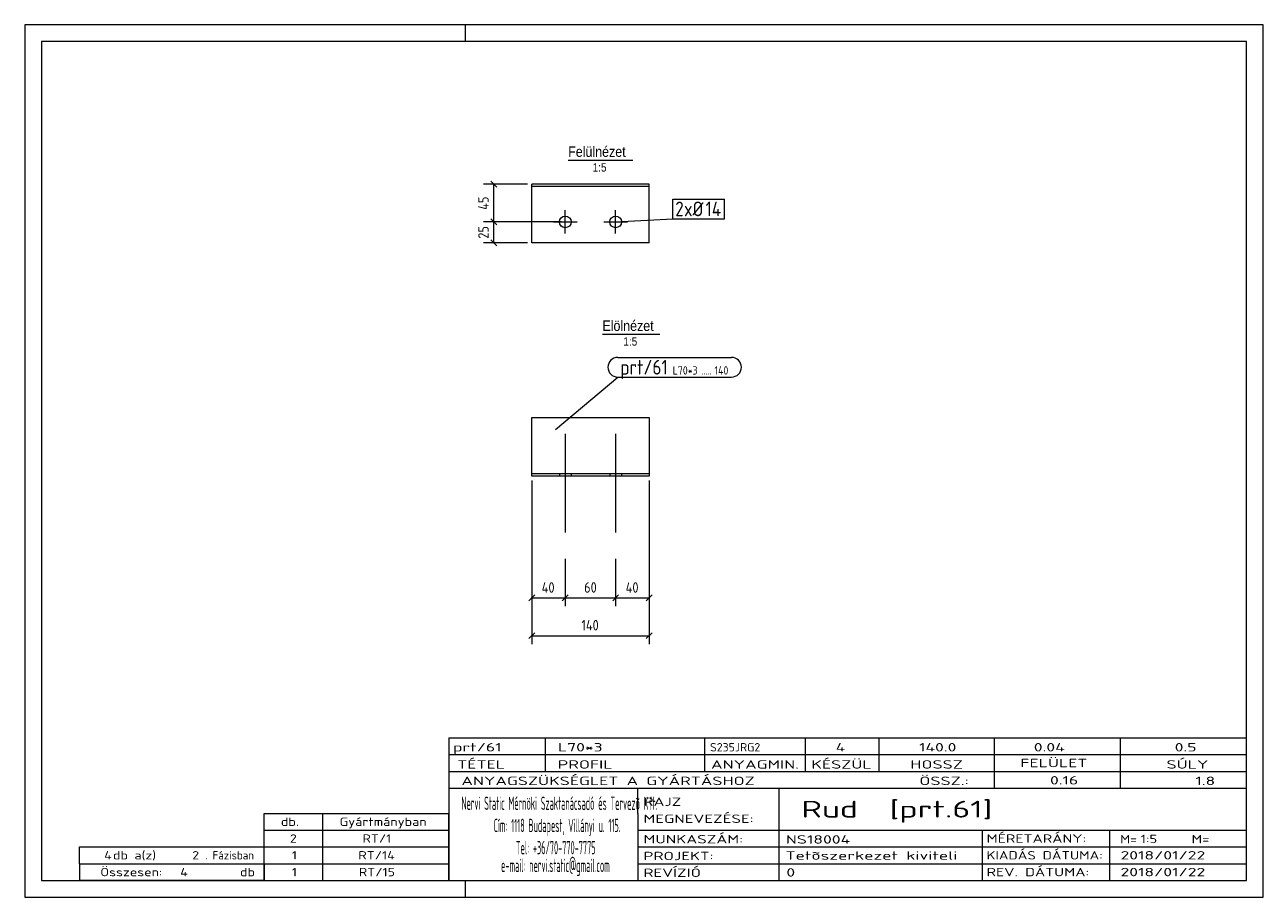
# Model space of a CAD drawing. Header units: millimetres. Extents: x 1 to 296, y 1 to 209.
import ezdxf

# ---------------------------------------------------------------- set-up
doc = ezdxf.new("R2010")
doc.units = ezdxf.units.MM
doc.header["$LTSCALE"] = 0.6
doc.linetypes.add('XKITLINE00', pattern=[0])
for name, color, linetype, lineweight in [('Bolt', 7, 'Continuous', 0), ('BoltMark', 3, 'Continuous', 0), ('DrawingSheet', 5, 'Continuous', 0), ('OtherObjectType', 1, 'Continuous', 0), ('Part', 2, 'Continuous', 0), ('PartMark', 3, 'Continuous', 0), ('Z-DIMENSIONS', 1, 'Continuous', 0)]:
    doc.layers.add(name, color=color, linetype=linetype, lineweight=lineweight)
doc.styles.add('ARIAL', font='ARIAL.TTF')
doc.styles.add('ISOCPEUR', font='ISOCPEUR.TTF')

msp = doc.modelspace()

# ---------------------------------------------------------------- linework, layer by layer
at = {"layer": 'Bolt', "color": 4, "linetype": 'XKITLINE00', "lineweight": 0}
for p, q in [((129.75, 159.2), (129.75, 164.8)), ((141.75, 159.2), (141.75, 164.8)), ((126.95, 162), (132.55, 162)), ((138.95, 162), (144.55, 162)), ((129.75, 111.45), (129.75, 87.95)), ((141.75, 111.45), (141.75, 87.95)), ((128.35, 101.96), (128.35, 101.36)), ((131.15, 101.96), (131.15, 101.36)), ((140.35, 101.96), (140.35, 101.36)), ((143.15, 101.96), (143.15, 101.36))]:
    msp.add_line(p, q, dxfattribs=at)
for centre in [(129.75, 162), (141.75, 162)]:
    msp.add_circle(centre, 1.4, dxfattribs=at)
at = {"layer": 'BoltMark', "color": 7, "linetype": 'XKITLINE00', "lineweight": 0}
for p, q in [((155.34, 167.45), (167.67, 167.45)), ((155.34, 162.75), (155.34, 167.45)), ((167.67, 162.75), (167.67, 167.45)), ((141.75, 162), (155.34, 162.75)), ((155.34, 162.75), (167.67, 162.75))]:
    msp.add_line(p, q, dxfattribs=at)
at = {"layer": 'DrawingSheet', "color": 2, "linetype": 'XKITLINE00', "lineweight": 0}
for p, q in [((296, 209), (1, 209)), ((1, 209), (1, 1)), ((106, 205), (106, 209)), ((296, 1), (296, 209)), ((106, 1), (106, 5)), ((1, 1), (296, 1))]:
    msp.add_line(p, q, dxfattribs=at)
at = {"layer": 'DrawingSheet', "color": 3, "linetype": 'XKITLINE00', "lineweight": 0}
for p, q in [((292, 205), (5, 205)), ((5, 205), (5, 5)), ((292, 5), (292, 205)), ((5, 5), (292, 5))]:
    msp.add_line(p, q, dxfattribs=at)
at = {"layer": 'OtherObjectType', "color": 6, "linetype": 'XKITLINE00', "lineweight": 0}
for p, q in [((130.44, 176.75), (145.83, 176.75)), ((138.59, 135.25), (152.3, 135.25))]:
    msp.add_line(p, q, dxfattribs=at)
at = {"layer": 'OtherObjectType', "color": 7, "linetype": 'XKITLINE00', "lineweight": 0}
for p, q in [((102, 39), (292, 39)), ((102, 39), (102, 35)), ((102, 39), (292, 39)), ((125, 35), (125, 39)), ((163, 35), (163, 39)), ((187, 35), (187, 39)), ((204.5, 35), (204.5, 39)), ((232, 35), (232, 39)), ((262, 35), (262, 39)), ((292, 35), (292, 39)), ((102, 35), (292, 35)), ((102, 35), (102, 5)), ((102, 35), (292, 35)), ((125, 31), (125, 35)), ((163, 31), (163, 35)), ((187, 31), (187, 35)), ((204.5, 31), (204.5, 35)), ((232, 31), (232, 35)), ((262, 31), (262, 35)), ((292, 31), (292, 35)), ((102, 31), (292, 31)), ((232, 27), (232, 31)), ((262, 27), (262, 31)), ((292, 27), (292, 31)), ((102, 27), (292, 27)), ((147, 21), (147, 27)), ((180.7, 17), (180.7, 27)), ((292, 21), (292, 27)), ((58, 21), (102, 21)), ((58, 17), (58, 21)), ((72, 17), (72, 21)), ((102, 17), (102, 21)), ((147, 21), (147, 5)), ((292, 17), (292, 21)), ((58, 17), (102, 17)), ((58, 13), (58, 17)), ((72, 13), (72, 17)), ((102, 13), (102, 17)), ((147, 17), (292, 17)), ((180.7, 5), (180.7, 17)), ((229.16, 13), (229.16, 17)), ((259.5, 5), (259.5, 17)), ((292, 13), (292, 17)), ((14, 9), (14, 13)), ((14, 13), (58, 13)), ((14, 13), (58, 13)), ((58, 9), (58, 13)), ((58, 13), (102, 13)), ((58, 9), (58, 13)), ((72, 9), (72, 13)), ((102, 9), (102, 13)), ((147, 13), (292, 13)), ((229.16, 5), (229.16, 13)), ((292, 9), (292, 13)), ((14, 9), (58, 9)), ((14, 9), (14, 5)), ((14, 9), (58, 9)), ((58, 9), (58, 5)), ((58, 9), (102, 9)), ((58, 5), (58, 9)), ((72, 5), (72, 9)), ((102, 5), (102, 9)), ((147, 9), (292, 9)), ((292, 5), (292, 9)), ((58, 5), (14, 5)), ((58, 5), (102, 5)), ((102, 5), (292, 5)), ((139.5, 5), (292, 5))]:
    msp.add_line(p, q, dxfattribs=at)
at = {"layer": 'Part', "color": 2, "linetype": 'XKITLINE00', "lineweight": 0}
for p, q in [((121.75, 157), (121.75, 171)), ((149.75, 171), (121.75, 171)), ((149.75, 170.4), (121.75, 170.4)), ((149.75, 157), (149.75, 171)), ((149.75, 157), (121.75, 157)), ((121.75, 101.36), (121.75, 115.36)), ((121.75, 115.36), (149.75, 115.36)), ((149.75, 115.36), (149.75, 101.36)), ((149.75, 101.96), (121.75, 101.96)), ((149.75, 101.36), (121.75, 101.36))]:
    msp.add_line(p, q, dxfattribs=at)
at = {"layer": 'PartMark', "color": 7, "linetype": 'XKITLINE00', "lineweight": 0}
for p, q in [((142.26, 129.7), (169.34, 129.7)), ((127.41, 112.5), (142.26, 125)), ((142.26, 125), (169.34, 125))]:
    msp.add_line(p, q, dxfattribs=at)
for centre, start, end in [((142.26, 127.35), 90, 270), ((169.34, 127.35), 270, 90)]:
    msp.add_arc(centre, 2.35, start, end, dxfattribs=at)
at = {"layer": 'Z-DIMENSIONS', "color": 7, "linetype": 'XKITLINE00', "lineweight": 0}
for p, q in [((112.04, 171.71), (113.46, 170.29)), ((120.75, 171), (110.25, 171)), ((112.75, 162), (112.75, 171)), ((112.04, 162.71), (113.46, 161.29)), ((112.04, 162.71), (113.46, 161.29)), ((128.75, 162), (110.25, 162)), ((128.75, 162), (110.25, 162)), ((112.75, 157), (112.75, 162)), ((120.75, 157), (110.25, 157)), ((112.04, 157.71), (113.46, 156.29)), ((121.75, 100.36), (121.75, 61.36)), ((121.75, 100.36), (121.75, 70.36)), ((149.75, 100.36), (149.75, 61.36)), ((149.75, 100.36), (149.75, 70.36)), ((129.75, 81.67), (129.75, 70.36)), ((129.75, 81.67), (129.75, 70.36)), ((141.75, 81.67), (141.75, 70.36)), ((141.75, 81.67), (141.75, 70.36)), ((122.46, 73.07), (121.04, 71.65)), ((121.75, 72.36), (129.75, 72.36)), ((130.46, 73.07), (129.04, 71.65)), ((130.46, 73.07), (129.04, 71.65)), ((129.75, 72.36), (141.75, 72.36)), ((142.46, 73.07), (141.04, 71.65)), ((142.46, 73.07), (141.04, 71.65)), ((141.75, 72.36), (149.75, 72.36)), ((150.46, 73.07), (149.04, 71.65)), ((122.46, 64.07), (121.04, 62.65)), ((121.75, 63.36), (149.75, 63.36)), ((150.46, 64.07), (149.04, 62.65))]:
    msp.add_line(p, q, dxfattribs=at)
at = {"layer": 'Z-DIMENSIONS', "color": 3}
for p in [(112.75, 171), (112.75, 162), (112.75, 162), (112.75, 157), (121.75, 72.36), (129.75, 72.36), (129.75, 72.36), (141.75, 72.36), (141.75, 72.36), (149.75, 72.36), (121.75, 63.36), (149.75, 63.36)]:
    msp.add_point(p, dxfattribs=at)

# ---------------------------------------------------------------- texts
at = {"layer": 'BoltMark', "color": 3, "style": 'ISOCPEUR', "width": 0.85}
for s, p in [('2', (155.94, 163.35)), ('xØ', (158.04, 163.35)), ('14', (163.16, 163.35))]:
    msp.add_text(s, height=3.5, dxfattribs=at).set_placement(p)
at = {"layer": 'OtherObjectType', "color": 6, "style": 'ARIAL', "width": 0.85}
for s, height, p in [('Felülnézet', 2.5, (130.44, 177.5)), ('1:5', 2, (136.28, 174)), ('Elölnézet', 2.5, (138.59, 136)), ('1:5', 2, (143.59, 132.5))]:
    msp.add_text(s, height=height, dxfattribs=at).set_placement(p)
at = {"layer": 'OtherObjectType', "color": 7, "style": 'ISOCPEUR'}
for s, height, width, p in [('prt/61', 2, 1.525501, (103, 35.76)), ('L70*3', 2, 1.525501, (128, 35.76)), ('S235JRG2', 2, 1.02, (164.22, 35.76)), ('4', 2, 1.525501, (194.16, 35.76)), ('140.0', 2, 1.525501, (214.01, 35.76)), ('0.04', 2, 1.525501, (241.35, 35.76)), ('0.5', 2, 1.525501, (274.91, 35.76)), ('TÉTEL', 2, 1.525501, (104, 31.66)), ('PROFIL', 2, 1.525501, (127.96, 31.66)), ('ANYAGMIN.', 2, 1.525501, (164.47, 31.66)), ('KÉSZÜL', 2, 1.525501, (188.37, 31.66)), ('HOSSZ', 2, 1.525501, (211.96, 31.66)), ('FELÜLET', 2, 1.525501, (238.13, 32)), ('SÚLY', 2, 1.525501, (272.96, 31.66)), ('ANYAGSZÜKSÉGLET A GYÁRTÁSHOZ', 2, 1.525501, (105, 27.75)), ('ÖSSZ.:', 2, 1.525501, (214.1, 27.75)), ('0.16', 2, 1.525501, (245.21, 27.88)), ('1.8', 2, 1.525501, (279.83, 27.75)), ('Nervi Static Mérnöki\xa0Szaktanácsadó\xa0és\xa0Tervezõ Kft.', 3.1765, 0.403093, (105, 21.82)), ('RAJZ', 2, 1.445, (148.38, 22.78)), ('Rud  [prt.61]', 4, 1.474651, (186, 20)), ('MEGNEVEZÉSE:', 2, 1.445, (148.38, 18.72)), ('db.', 2, 1.211571, (62, 18)), ('Gyártmányban', 2, 1.211571, (76, 18)), ('Cím:\xa01118 Budapest, Villányi u. 115.', 3.1765, 0.403093, (112.69, 16.53)), ('2', 2, 1.211571, (64.14, 14)), ('RT/1', 2, 1.211571, (81.43, 14)), ('MUNKASZÁM:', 2, 1.445, (148.38, 13.84)), ('NS18004', 2, 1.525501, (182.28, 13.78)), ('MÉRETARÁNY:', 2, 1.36, (230.1, 14)), ('M=', 2, 1.211571, (261.91, 13.84)), ('1:5', 2, 1.275, (266.79, 13.9)), ('M=', 2, 1.275, (278.95, 13.87)), ('4', 2, 1.211571, (19.9, 10)), ('db a(z)', 2, 1.211571, (22, 10)), ('2', 2, 1.211571, (40.86, 10)), ('. Fázisban', 2, 0.935, (44, 10)), ('1', 2, 1.211571, (64.63, 10)), ('RT/14', 2, 1.211571, (80.45, 10)), ('Tel:\xa0+36/70-770-7775', 3.1765, 0.403093, (117.97, 11.24)), ('PROJEKT:', 2, 1.445, (148.38, 9.84)), ('Tetõszerkezet kiviteli ', 2, 1.525501, (182.2, 9.94)), ('KIADÁS DÁTUMA:', 2, 1.275, (230.1, 10)), ('2018/01/22', 2, 1.525501, (262, 10)), ('e-mail:\xa0nervi.static@gmail.com', 3.1765, 0.403093, (114.45, 7)), ('Összesen:            db', 2, 1.211571, (19, 6)), ('4', 2, 1.211571, (38.02, 6)), ('1', 2, 1.211571, (64.63, 6)), ('RT/15', 2, 1.211571, (80.57, 6)), ('REVÍZIÓ', 2, 1.445, (148.38, 5.84)), ('0', 2, 1.525501, (182.41, 5.92)), ('REV. DÁTUMA:', 2, 1.36, (230.1, 6)), ('2018/01/22', 2, 1.525501, (262, 6))]:
    msp.add_text(s, height=height, dxfattribs=dict(at, width=width)).set_placement(p)
at = {"layer": 'PartMark', "color": 3, "style": 'ISOCPEUR', "width": 0.85}
msp.add_text('prt/61', height=3.5, dxfattribs=at).set_placement((142.86, 125.6))
at = {"layer": 'PartMark', "color": 4, "style": 'ISOCPEUR', "width": 0.85}
for s, p in [('L70*3', (155.34, 125.6)), ('140', (165.3, 125.6)), ('.....', (162.13, 125.6))]:
    msp.add_text(s, height=2, dxfattribs=at).set_placement(p)
at = {"layer": 'Z-DIMENSIONS', "color": 3, "style": 'ISOCPEUR', "width": 0.85}
for s, p in [('45', (111.5, 164.89)), ('25', (111.5, 158))]:
    msp.add_text(s, height=2.5, rotation=90.0002, dxfattribs=at).set_placement(p)
for s, p in [('40', (124.14, 73.61)), ('60', (134.25, 73.61)), ('40', (144.14, 73.61)), ('140', (133.6, 64.61))]:
    msp.add_text(s, height=2.5, dxfattribs=at).set_placement(p)

doc.saveas('drawing.dxf')
